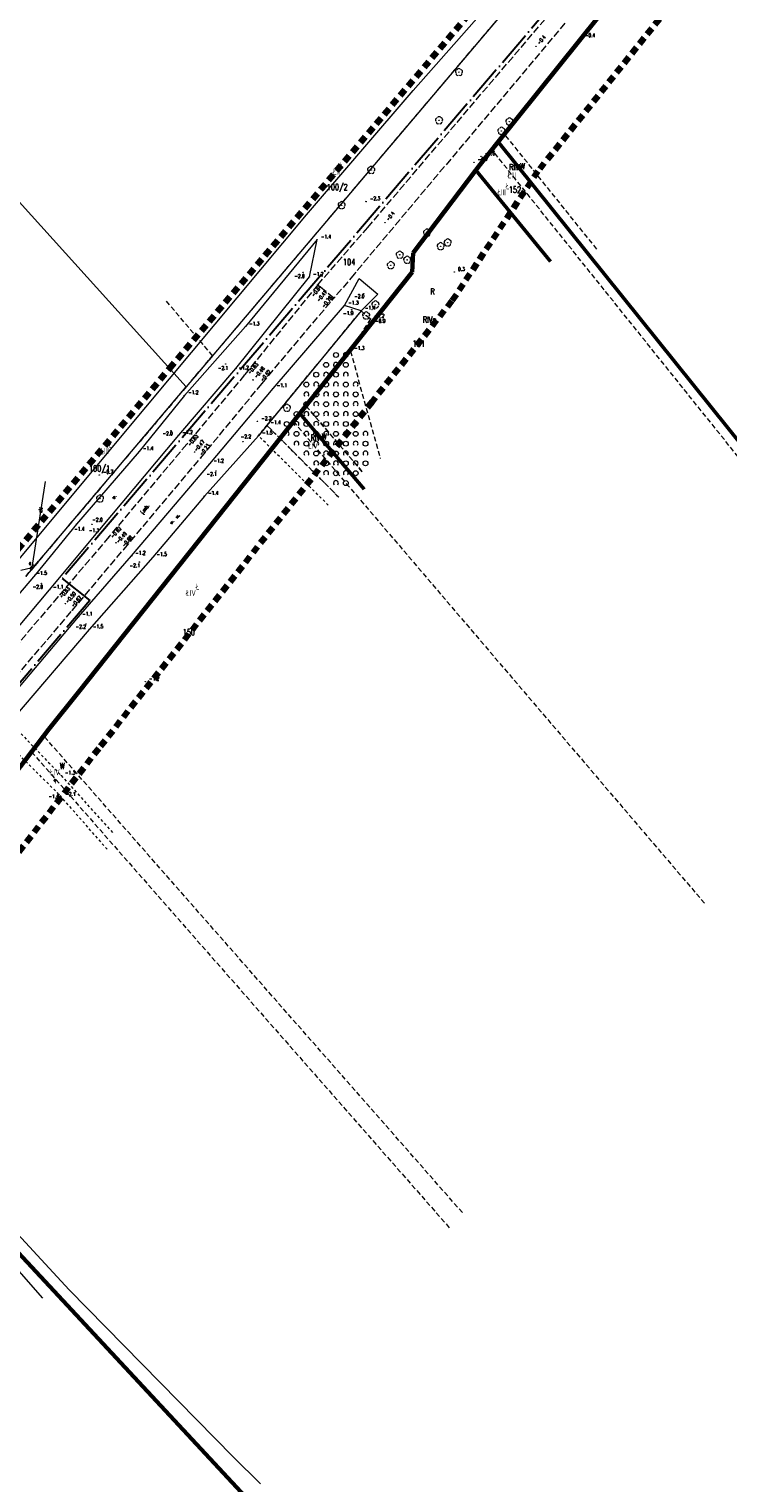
# Model space of a CAD drawing. Header units: metres. Extents: x 7389918 to 7395901, y 5992959 to 5996029.
# Tile 8 of 66: x 7390677 to 7390819, y 5993249 to 5993544. Entities that reach past the tile are written whole.
import ezdxf
from ezdxf.enums import TextEntityAlignment as Align

# ---------------------------------------------------------------- set-up
doc = ezdxf.new("R2010")
doc.units = ezdxf.units.M
doc.header["$MEASUREMENT"] = 0
for name, pattern in [('1', [0]), ('2', [1.5, 1, -0.5]), ('2_OTKJ', [2, 1.5, -0.5]), ('2_OTKR', [0]), ('2_OTWM', [1, 0.5, -0.5]), ('2_OTZK', [1.5, 1, -0.5]), ('4', [2.5, 1.5, -1]), ('4_SUEP_A', [0]), ('4_SUTP_A', [0]), ('4_SUWP', [0]), ('ACAD_ISO04W100', [30, 24, -3, 0, -3])]:
    doc.linetypes.add(name, pattern=pattern)
doc.layers.get('0').update_dxf_attribs({"color": 250, "linetype": 'CONTINUOUS', "lineweight": 100})
for name, color, linetype, lineweight in [('# Orlen Projekt - granice nieustalone do ustalenia', 6, 'CONTINUOUS', 100), ('# projektowana LNSN', 10, 'CONTINUOUS', 30), ('Dzialki', 7, '1', 18), ('GRANICE_ZLE_L_0', 2, '1', 50), ('Numery_dzialek', 7, 'CONTINUOUS', 13), ('OTK_E_T_0', 7, 'CONTINUOUS', 0), ('OTK_E_T_4', 7, 'CONTINUOUS', 0), ('OTK_L_0', 7, '2_OTKJ', 18), ('OTK_L_5', 7, 'CONTINUOUS', 18), ('OTR_T_0', 7, 'CONTINUOUS', 18), ('OTR_T_1', 7, 'CONTINUOUS', 18), ('OTW_E_T_2', 7, 'CONTINUOUS', 0), ('OTW_L_3', 7, 'CONTINUOUS', 18), ('OTZ_L_1', 7, '2_OTZK', 18), ('SUE_E_T_1', 1, 'CONTINUOUS', 0), ('SUE_T_4', 1, 'CONTINUOUS', 18), ('SUEP_E_T_0', 1, 'CONTINUOUS', 0), ('SUEP_L_0', 1, '4_SUEP_A', 18), ('SUWP_L_0', 5, '4_SUWP', 18)]:
    doc.layers.add(name, color=color, linetype=linetype, lineweight=lineweight)
for name, color, linetype, lineweight, true_color in [('Kontury', 7, '2', 18, 0x008000), ('Numery_konturow', 7, 'CONTINUOUS', 13, 0x008000), ('Numery_uzytkow', 7, 'CONTINUOUS', 13, 0x008000), ('OTZ_T_0', 7, 'CONTINUOUS', 18, 0x008000), ('SUTP_L_0', 7, '4_SUTP_A', 18, 0xff9100), ('Uzytki', 7, '2', 18, 0x008000), ('ZAKRES_L_0', 7, '4', 100, 0x008080)]:
    doc.layers.add(name, color=color, linetype=linetype, lineweight=lineweight, true_color=true_color)
doc.styles.get("Standard").update_dxf_attribs({"font": 'Simplex.SHX', "width": 0.75})

# ---------------------------------------------------------------- blocks, each defined once
blk = doc.blocks.new('2_OTRN')
at = {"linetype": 'Continuous'}
blk.add_circle((0, 0), 0.045, dxfattribs=at)
blk = doc.blocks.new('2_OTRS')
at = {"linetype": 'Continuous'}
blk.add_circle((0, 0), 0.045, dxfattribs=at)
blk = doc.blocks.new('2_OTZK')
at = {"linetype": 'Continuous'}
for centre in [(-1, 1), (1, -1)]:
    blk.add_circle(centre, 0.5, dxfattribs=at)
for centre, start, end in [((1, 1), 318.5904, 221.4096), ((-1, -1), 318.7031, 221.2969)]:
    blk.add_arc(centre, 0.5, start, end, dxfattribs=at)
blk = doc.blocks.new('2_OTZL')
at = {"linetype": 'Continuous'}
blk.add_circle((0, 0), 0.045, dxfattribs=at)
for centre, start, end in [((-0.36, 0.12), 102.1445, 221.86), ((0, 0.38), 30.1401, 149.8599), ((0.36, 0.12), 318.14, 77.8555), ((-0.22, -0.3), 174.1482, 293.8542), ((0.22, -0.3), 246.1458, 5.8518)]:
    blk.add_arc(centre, 0.375, start, end, dxfattribs=at)
blk = doc.blocks.new('4_SUES')
at = {"linetype": 'Continuous'}
for p, q in [((0.5, 0.25), (-0.5, 0.25)), ((-0.5, 0.25), (-0.5, -0.25)), ((0.5, -0.25), (0.5, 0.25)), ((-0.5, -0.25), (0.5, -0.25))]:
    blk.add_line(p, q, dxfattribs=at)

msp = doc.modelspace()

# ---------------------------------------------------------------- linework, layer by layer
at = {"layer": '# Orlen Projekt - granice nieustalone do ustalenia', "linetype": '1', "lineweight": 60}
for p, q in [((7390772.43, 5993521.3), (7390812.1, 5993570.78)), ((7390768.74, 5993516.72), (7390772.43, 5993521.3)), ((7390755.17, 5993498.79), (7390767.87, 5993515.56)), ((7390767.87, 5993515.56), (7390768.74, 5993516.72)), ((7390754.95, 5993494.9), (7390755.17, 5993498.79)), ((7390732.16, 5993466.16), (7390754.95, 5993494.9)), ((7390687.3, 5993409.6), (7390732.16, 5993466.16)), ((7390681.25, 5993402.12), (7390687.3, 5993409.6)), ((7390633.97, 5993340.02), (7390681.25, 5993402.12)), ((7390633.97, 5993340.02), (7390734.79, 5993231.67))]:
    msp.add_line(p, q, dxfattribs=at)
at = {"layer": '# projektowana LNSN', "linetype": 'ACAD_ISO04W100', "ltscale": 0.3}
msp.add_lwpolyline([(7390943.34, 5993736.67), (7390683.96, 5993432.72), (7390683.96, 5993432.72), (7390683.96, 5993432.72), (7390683.96, 5993432.72), (7390683.96, 5993432.72), (7390683.96, 5993432.72), (7390683.96, 5993432.72), (7390683.96, 5993432.72), (7390683.96, 5993432.72), (7390683.96, 5993432.72), (7390683.96, 5993432.72), (7390683.96, 5993432.72), (7390683.96, 5993432.72), (7390689.57, 5993428.26), (7390689.57, 5993428.26), (7390621.95, 5993348.71)], dxfattribs=at)
msp.add_lwpolyline([(7390943.34, 5993736.67), (7390683.96, 5993432.72), (7390683.96, 5993432.72), (7390683.96, 5993432.72), (7390683.96, 5993432.72), (7390683.96, 5993432.72), (7390683.96, 5993432.72), (7390683.96, 5993432.72), (7390683.96, 5993432.72), (7390683.96, 5993432.72), (7390683.96, 5993432.72), (7390683.96, 5993432.72), (7390683.96, 5993432.72), (7390683.96, 5993432.72), (7390689.57, 5993428.26), (7390689.57, 5993428.26), (7390621.95, 5993348.71)], dxfattribs=at)
at = {"layer": 'Dzialki'}
for p, q in [((7390772.43, 5993521.3), (7390812.1, 5993570.78)), ((7390772.41, 5993546.38), (7390709.14, 5993471.6)), ((7390768.74, 5993516.72), (7390772.43, 5993521.3)), ((7390772.43, 5993521.3), (7390854.86, 5993418.52)), ((7390709.14, 5993471.6), (7390668.55, 5993516.51)), ((7390755.17, 5993498.79), (7390767.87, 5993515.56)), ((7390767.87, 5993515.56), (7390768.74, 5993516.72)), ((7390754.95, 5993494.9), (7390755.17, 5993498.79)), ((7390732.16, 5993466.16), (7390754.95, 5993494.9)), ((7390676.58, 5993433.13), (7390709.14, 5993471.6)), ((7390687.3, 5993409.6), (7390732.16, 5993466.16)), ((7390732.16, 5993466.16), (7390745.22, 5993450.84)), ((7390681.25, 5993402.12), (7390687.3, 5993409.6)), ((7390633.97, 5993340.02), (7390681.25, 5993402.12)), ((7390633.97, 5993340.02), (7390734.79, 5993231.67))]:
    msp.add_line(p, q, dxfattribs=at)
at = {"layer": 'GRANICE_ZLE_L_0'}
for p, q in [((7390772.43, 5993521.3), (7390854.86, 5993418.52)), ((7390767.87, 5993515.56), (7390783.07, 5993497.02)), ((7390783.07, 5993497.02), (7390767.87, 5993515.56)), ((7390767.87, 5993515.56), (7390781.51, 5993498.92)), ((7390732.16, 5993466.16), (7390745.22, 5993450.84))]:
    msp.add_line(p, q, dxfattribs=at)
at = {"layer": 'Kontury'}
for p, q in [((7390773.71, 5993522.89), (7390812.1, 5993570.78)), ((7390772.41, 5993546.38), (7390714.48, 5993477.92)), ((7390772.43, 5993521.3), (7390773.71, 5993522.89)), ((7390792.43, 5993499.55), (7390773.71, 5993522.89)), ((7390771.15, 5993519.71), (7390772.43, 5993521.3)), ((7390772.43, 5993521.3), (7390791.07, 5993498.06)), ((7390768.74, 5993516.72), (7390771.15, 5993519.71)), ((7390823, 5993455.03), (7390771.15, 5993519.71)), ((7390755.17, 5993498.79), (7390767.87, 5993515.56)), ((7390767.87, 5993515.56), (7390768.74, 5993516.72)), ((7390767.87, 5993515.56), (7390781.51, 5993498.92)), ((7390754.95, 5993494.9), (7390755.17, 5993498.79)), ((7390733.42, 5993467.75), (7390754.95, 5993494.9)), ((7390714.48, 5993477.92), (7390704.83, 5993489.31)), ((7390714.48, 5993477.92), (7390709.14, 5993471.6)), ((7390709.14, 5993471.6), (7390676.58, 5993433.13)), ((7390732.16, 5993466.16), (7390733.42, 5993467.75)), ((7390733.42, 5993467.75), (7390744.86, 5993454.35)), ((7390687.3, 5993409.6), (7390730.89, 5993464.55)), ((7390730.89, 5993464.55), (7390732.16, 5993466.16)), ((7390730.89, 5993464.55), (7390814.51, 5993366.51)), ((7390745.22, 5993450.84), (7390732.16, 5993466.16)), ((7390681.25, 5993402.12), (7390687.3, 5993409.6)), ((7390680.22, 5993400.76), (7390681.25, 5993402.12)), ((7390677.74, 5993397.52), (7390680.22, 5993400.76)), ((7390765.16, 5993304), (7390680.22, 5993400.76)), ((7390633.97, 5993340.02), (7390677.74, 5993397.52)), ((7390677.74, 5993397.52), (7390762.63, 5993300.81)), ((7390718.33, 5993249.35), (7390633.97, 5993340.02))]:
    msp.add_line(p, q, dxfattribs=at)
at = {"layer": 'OTK_L_0', "linetype": '2_OTKJ'}
for p, q in [((7390769.26, 5993531.37), (7390815.81, 5993585.78)), ((7390785.94, 5993545.4), (7390743.2, 5993494.46)), ((7390745.95, 5993503.93), (7390769.26, 5993531.37)), ((7390735.81, 5993492.31), (7390745.95, 5993503.93)), ((7390743.2, 5993494.46), (7390739.1, 5993489.61)), ((7390735.81, 5993492.31), (7390720.94, 5993474)), ((7390739.1, 5993489.61), (7390735.81, 5993492.31)), ((7390724.53, 5993472.3), (7390739.1, 5993489.61)), ((7390720.94, 5993474), (7390709.23, 5993459.93)), ((7390712.09, 5993457.18), (7390724.53, 5993472.3)), ((7390709.23, 5993459.93), (7390693.44, 5993441.15)), ((7390696.53, 5993438.68), (7390712.09, 5993457.18)), ((7390693.44, 5993441.15), (7390683.11, 5993428.97)), ((7390686.04, 5993426.24), (7390696.53, 5993438.68)), ((7390683.11, 5993428.97), (7390670.42, 5993414.07)), ((7390673.15, 5993411.15), (7390686.04, 5993426.24))]:
    msp.add_line(p, q, dxfattribs=at)
at = {"layer": 'OTK_L_5', "linetype": '2_OTKR'}
for p, q in [((7390735.69, 5993501.47), (7390721.14, 5993483.81)), ((7390734.12, 5993493.89), (7390735.69, 5993501.47)), ((7390719.23, 5993475.32), (7390734.12, 5993493.89)), ((7390741.26, 5993488.08), (7390744.19, 5993493.61)), ((7390744.19, 5993493.61), (7390747.99, 5993490.37)), ((7390747.99, 5993490.37), (7390744.65, 5993487.02)), ((7390726.74, 5993471.28), (7390741.26, 5993488.08)), ((7390744.65, 5993487.02), (7390741.26, 5993488.08)), ((7390744.65, 5993487.02), (7390725.5, 5993463.77)), ((7390721.14, 5993483.81), (7390708.77, 5993469.86)), ((7390707.6, 5993461.79), (7390719.23, 5993475.32)), ((7390708.77, 5993469.86), (7390699.61, 5993458.5)), ((7390713.91, 5993455.99), (7390726.74, 5993471.28)), ((7390691.59, 5993442.64), (7390707.6, 5993461.79)), ((7390723.78, 5993461.68), (7390712.81, 5993449.43)), ((7390725.5, 5993463.77), (7390723.78, 5993461.68)), ((7390699.61, 5993458.5), (7390686.88, 5993443.75)), ((7390698.05, 5993437.28), (7390713.91, 5993455.99)), ((7390712.81, 5993449.43), (7390702.36, 5993437.01)), ((7390686.88, 5993443.75), (7390678.54, 5993433.48)), ((7390681.37, 5993430.39), (7390691.59, 5993442.64)), ((7390687.27, 5993424.91), (7390698.05, 5993437.28)), ((7390702.36, 5993437.01), (7390689.44, 5993422.35)), ((7390678.54, 5993433.48), (7390653.24, 5993403.83)), ((7390669.75, 5993416.59), (7390681.37, 5993430.39)), ((7390674.57, 5993409.84), (7390687.27, 5993424.91)), ((7390689.44, 5993422.35), (7390674.09, 5993404.34))]:
    msp.add_line(p, q, dxfattribs=at)
at = {"layer": 'OTW_L_3', "linetype": '2_OTWM'}
for p, q in [((7390723.78, 5993461.68), (7390725.5, 5993463.77)), ((7390737.96, 5993447.59), (7390723.78, 5993461.68)), ((7390725.5, 5993463.77), (7390740.09, 5993449.2)), ((7390674.23, 5993402.64), (7390683.78, 5993392.69)), ((7390683.32, 5993388.89), (7390671.04, 5993401.04)), ((7390683.78, 5993392.69), (7390694.32, 5993380.98)), ((7390693.1, 5993377.75), (7390683.32, 5993388.89))]:
    msp.add_line(p, q, dxfattribs=at)
at = {"layer": 'OTZ_L_1', "linetype": '2_OTZK'}
for p, q in [((7390725.5, 5993463.77), (7390744.65, 5993487.02)), ((7390746.5, 5993485.39), (7390742.44, 5993478.85)), ((7390744.65, 5993487.02), (7390746.5, 5993485.39)), ((7390742.44, 5993478.85), (7390748.51, 5993457.06)), ((7390740.09, 5993449.2), (7390725.5, 5993463.77))]:
    msp.add_line(p, q, dxfattribs=at)
at = {"layer": 'SUEP_L_0', "linetype": '4_SUEP_A'}
for p, q in [((7390677.9, 5993434.94), (7390680.56, 5993452.36)), ((7390675.59, 5993434.42), (7390677.9, 5993434.94))]:
    msp.add_line(p, q, dxfattribs=at)
at = {"layer": 'SUTP_L_0', "linetype": '4_SUTP_A'}
for p, q in [((7390755.2, 5993531.77), (7390770.65, 5993549.27)), ((7390733.56, 5993506.48), (7390755.2, 5993531.77)), ((7390700.97, 5993467.45), (7390733.56, 5993506.48)), ((7390677.53, 5993439.37), (7390700.97, 5993467.45)), ((7390654.02, 5993411.31), (7390677.53, 5993439.37)), ((7390634.96, 5993337.67), (7390679.99, 5993286.65))]:
    msp.add_line(p, q, dxfattribs=at)
at = {"layer": 'SUWP_L_0', "linetype": '4_SUWP'}
for p, q in [((7390637.5, 5993340.12), (7390685.35, 5993288.33)), ((7390685.35, 5993288.33), (7390718.69, 5993254.42)), ((7390718.69, 5993254.42), (7390724.19, 5993248.94))]:
    msp.add_line(p, q, dxfattribs=at)
at = {"layer": 'Uzytki'}
for p, q in [((7390773.71, 5993522.89), (7390812.1, 5993570.78)), ((7390772.41, 5993546.38), (7390714.48, 5993477.92)), ((7390772.43, 5993521.3), (7390773.71, 5993522.89)), ((7390792.43, 5993499.55), (7390773.71, 5993522.89)), ((7390771.15, 5993519.71), (7390772.43, 5993521.3)), ((7390768.74, 5993516.72), (7390771.15, 5993519.71)), ((7390823, 5993455.03), (7390771.15, 5993519.71)), ((7390755.17, 5993498.79), (7390767.87, 5993515.56)), ((7390767.87, 5993515.56), (7390768.74, 5993516.72)), ((7390754.95, 5993494.9), (7390755.17, 5993498.79)), ((7390733.42, 5993467.75), (7390754.95, 5993494.9)), ((7390714.48, 5993477.92), (7390704.83, 5993489.31)), ((7390709.14, 5993471.6), (7390714.48, 5993477.92)), ((7390676.58, 5993433.13), (7390709.14, 5993471.6)), ((7390732.16, 5993466.16), (7390733.42, 5993467.75)), ((7390744.86, 5993454.35), (7390733.42, 5993467.75)), ((7390687.3, 5993409.6), (7390730.89, 5993464.55)), ((7390730.89, 5993464.55), (7390732.16, 5993466.16)), ((7390730.89, 5993464.55), (7390814.51, 5993366.51)), ((7390681.25, 5993402.12), (7390687.3, 5993409.6)), ((7390680.22, 5993400.76), (7390681.25, 5993402.12)), ((7390677.74, 5993397.52), (7390680.22, 5993400.76)), ((7390765.16, 5993304), (7390680.22, 5993400.76)), ((7390633.97, 5993340.02), (7390677.74, 5993397.52)), ((7390677.74, 5993397.52), (7390762.63, 5993300.81)), ((7390718.33, 5993249.35), (7390633.97, 5993340.02))]:
    msp.add_line(p, q, dxfattribs=at)
at = {"layer": 'ZAKRES_L_0', "linetype": '4'}
for p, q in [((7390817.64, 5993561.94), (7390780.5, 5993515.38)), ((7390705.75, 5993475.33), (7390769.2, 5993550.43)), ((7390780.5, 5993515.38), (7390763.05, 5993489.02)), ((7390763.05, 5993489.02), (7390746.83, 5993468.57)), ((7390673.35, 5993436.66), (7390705.75, 5993475.33)), ((7390746.83, 5993468.57), (7390691.38, 5993398.22)), ((7390691.38, 5993398.22), (7390640.91, 5993332.72))]:
    msp.add_line(p, q, dxfattribs=at)

# ---------------------------------------------------------------- block references
at = {"layer": 'OTR_T_0'}
for p in [(7390735.81, 5993492.31), (7390737.41, 5993491.03), (7390739.1, 5993489.61), (7390720.94, 5993474), (7390722.71, 5993473.01), (7390724.53, 5993472.3), (7390709.23, 5993459.93), (7390710.82, 5993458.38), (7390712.09, 5993457.18), (7390693.44, 5993441.15), (7390694.88, 5993439.94), (7390696.53, 5993438.68), (7390683.11, 5993428.97), (7390684.63, 5993427.6), (7390686.04, 5993426.24)]:
    msp.add_blockref('2_OTRS', p, dxfattribs=at)
at = {"layer": 'OTR_T_1'}
for p in [(7390780.1, 5993540.71), (7390789.27, 5993542.31), (7390767.52, 5993517.16), (7390768.96, 5993518.36), (7390745.63, 5993509.2), (7390749.46, 5993504.93), (7390735.69, 5993501.47), (7390732.85, 5993494.84), (7390734.12, 5993493.89), (7390763.53, 5993494.88), (7390745.16, 5993490.5), (7390741.26, 5993488.08), (7390742.72, 5993487.23), (7390744.65, 5993487.02), (7390746.5, 5993485.39), (7390721.14, 5993483.81), (7390746.7, 5993484.34), (7390742.44, 5993478.85), (7390717.13, 5993476.22), (7390719.23, 5993475.32), (7390708.77, 5993469.86), (7390726.74, 5993471.28), (7390723.59, 5993464.59), (7390725.5, 5993463.77), (7390706.05, 5993462.67), (7390707.6, 5993461.79), (7390723.78, 5993461.68), (7390699.61, 5993458.5), (7390720.62, 5993460.46), (7390713.91, 5993455.99), (7390691.48, 5993453.72), (7390715.15, 5993454.53), (7390712.81, 5993449.43), (7390686.88, 5993443.75), (7390689.99, 5993443.69), (7390691.59, 5993442.64), (7390698.05, 5993437.28), (7390699.65, 5993436.02), (7390702.36, 5993437.01), (7390678.54, 5993433.48), (7390679.73, 5993431.72), (7390681.37, 5993430.39), (7390687.27, 5993424.91), (7390688.8, 5993423.46), (7390689.44, 5993422.35), (7390700.83, 5993411.75), (7390683.78, 5993392.69), (7390683.32, 5993388.89), (7390684.4, 5993389.73)]:
    msp.add_blockref('2_OTRN', p, dxfattribs=at)
at = {"layer": 'OTZ_L_1'}
for p in [(7390740.51, 5993477.06), (7390738.51, 5993475.06), (7390736.51, 5993473.06), (7390740.51, 5993473.06), (7390734.51, 5993471.06), (7390736.51, 5993469.06), (7390738.51, 5993471.06), (7390740.51, 5993469.06), (7390742.51, 5993471.06), (7390734.51, 5993467.06), (7390738.51, 5993467.06), (7390742.51, 5993467.06), (7390730.51, 5993463.06), (7390732.51, 5993465.06), (7390734.51, 5993463.06), (7390736.51, 5993465.06), (7390738.51, 5993463.06), (7390740.51, 5993465.06), (7390742.51, 5993463.06), (7390732.51, 5993461.06), (7390736.51, 5993461.06), (7390740.51, 5993461.06), (7390744.51, 5993461.06), (7390734.51, 5993459.06), (7390736.51, 5993457.06), (7390738.51, 5993459.06), (7390740.51, 5993457.06), (7390742.51, 5993459.06), (7390744.51, 5993457.06), (7390738.51, 5993455.06), (7390742.51, 5993455.06), (7390740.51, 5993453.06)]:
    msp.add_blockref('2_OTZK', p, dxfattribs=at)
at = {"layer": 'OTZ_T_0'}
for p in [(7390764.46, 5993535.46), (7390760.44, 5993525.67), (7390774.7, 5993525.42), (7390773.08, 5993523.52), (7390746.66, 5993515.59), (7390740.66, 5993508.44), (7390757.99, 5993502.87), (7390760.76, 5993500.12), (7390762.19, 5993500.87), (7390750.64, 5993496.26), (7390752.46, 5993498.39), (7390753.96, 5993497.37), (7390747.52, 5993488.28), (7390745.64, 5993486.07), (7390729.55, 5993467.33), (7390691.65, 5993448.91)]:
    msp.add_blockref('2_OTZL', p, dxfattribs=at)
at = {"layer": 'SUE_T_4', "rotation": 50.55032931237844}
msp.add_blockref('4_SUES', (7390677.9, 5993434.94), dxfattribs=at)

# ---------------------------------------------------------------- texts
at = {"layer": 'Numery_dzialek', "width": 0.7}
for s, p in [('100/2', (7390737.64, 5993512.76)), ('152', (7390774.58, 5993512.23)), ('100/1', (7390689.4, 5993455.65)), ('150', (7390708.4, 5993422.44))]:
    msp.add_text(s, height=1.25, dxfattribs=at).set_placement(p, align=Align.TOP_LEFT)
for s, p in [('104', (7390742.18, 5993496.94)), ('151', (7390756.32, 5993480.35))]:
    msp.add_text(s, height=1.25, dxfattribs=at).set_placement(p, align=Align.MIDDLE)
at = {"layer": 'Numery_konturow', "width": 0.7}
for s, p in [('RIIIb', (7390777.31, 5993516.81)), ('ŁII', (7390740.31, 5993515.9)), ('ŁIII', (7390776.09, 5993515.14)), ('ŁIII', (7390773.98, 5993511.7)), ('RIVa', (7390737.1, 5993461.9)), ('ŁIII', (7390693.44, 5993459.18)), ('ŁIV', (7390735.84, 5993460.3)), ('ŁIV', (7390711.09, 5993430.37)), ('ŁIV', (7390683.48, 5993394.02))]:
    msp.add_text(s, height=1.25, dxfattribs=at).set_placement(p, align=Align.TOP_RIGHT)
msp.add_text('RIVa', height=1.25, dxfattribs=at).set_placement((7390758.5, 5993485.22), align=Align.MIDDLE)
at = {"layer": 'Numery_uzytkow', "width": 0.7}
for s, p in [('Ł', (7390740.31, 5993515.9)), ('W', (7390776.84, 5993515.77)), ('Ł', (7390773.98, 5993511.7)), ('W', (7390736.62, 5993460.9)), ('Ł', (7390693.44, 5993459.18)), ('Ł', (7390711.09, 5993430.37)), ('W', (7390683.48, 5993394.02))]:
    msp.add_text(s, height=1.25, dxfattribs=at).set_placement(p)
msp.add_text('R', height=1.25, dxfattribs=at).set_placement((7390759.09, 5993490.95), align=Align.MIDDLE)
at = {"layer": 'OTK_E_T_0', "lineweight": 9, "width": 0.7}
msp.add_text('j.mb.', height=0.75, rotation=51.6226, dxfattribs=at).set_placement((7390700.83, 5993446.74), align=Align.MIDDLE)
at = {"layer": 'OTK_E_T_4', "lineweight": 9, "width": 0.7}
for rotation, p in [(48.8532, (7390694.46, 5993449.3)), (51.4692, (7390706.17, 5993444.2)), (48.256, (7390707.33, 5993445.39))]:
    msp.add_text('w.', height=0.75, rotation=rotation, dxfattribs=at).set_placement(p, align=Align.MIDDLE)
at = {"layer": 'OTR_T_0', "lineweight": 9, "width": 0.7}
for s, rotation, p in [('-0.64', 51.5965, (7390735.05, 5993489.8)), ('-0.41', 51.5965, (7390736.13, 5993488.76)), ('-0.63', 51.1893, (7390722.14, 5993474.06)), ('-0.48', 51.1893, (7390723.46, 5993473.26)), ('-0.62', 51.1893, (7390724.7, 5993472.6)), ('-0.63', 50.1726, (7390709.96, 5993459.49)), ('-0.47', 50.1726, (7390711.24, 5993458.38)), ('-0.73', 50.1726, (7390712.36, 5993457.58)), ('-0.62', 49.1722, (7390694.3, 5993440.82)), ('-0.49', 49.1722, (7390695.43, 5993439.8)), ('-0.68', 49.1722, (7390696.58, 5993439)), ('-0.63', 49.9245, (7390683.92, 5993428.59)), ('-0.50', 49.9245, (7390685.13, 5993427.58)), ('-0.67', 49.9245, (7390686.28, 5993426.77))]:
    msp.add_text(s, height=0.75, rotation=rotation, dxfattribs=at).set_placement(p)
msp.add_text('-0.78', height=0.75, rotation=51.5965, dxfattribs=at).set_placement((7390738.8, 5993489.64), align=Align.RIGHT)
at = {"layer": 'OTR_T_1', "lineweight": 9, "width": 0.7}
for rotation, p in [(51.7546, (7390780.85, 5993540.96)), (51.9779, (7390750.21, 5993505.18))]:
    msp.add_text('-0.4', height=0.75, rotation=rotation, dxfattribs=at).set_placement(p)
for s, p in [('-0.4', (7390790.02, 5993542.56)), ('-0.7', (7390768.27, 5993517.41)), ('-1.6', (7390769.71, 5993518.61)), ('-2.3', (7390746.38, 5993509.45)), ('-1.4', (7390736.44, 5993501.72)), ('-2.0', (7390731.08, 5993493.71)), ('-1.2', (7390734.87, 5993494.14)), ('0.3', (7390764.28, 5993495.13)), ('-2.0', (7390743.2, 5993489.62)), ('-1.3', (7390742.01, 5993488.33)), ('-1.4', (7390745.4, 5993487.27)), ('-1.3', (7390721.89, 5993484.06)), ('-1.9', (7390740.96, 5993486.18)), ('-1.2', (7390747.25, 5993485.64)), ('-0.9', (7390747.45, 5993484.59)), ('-1.3', (7390743.19, 5993479.1)), ('-2.1', (7390715.55, 5993475.05)), ('-1.2', (7390719.73, 5993475.13)), ('-1.2', (7390709.52, 5993470.11)), ('-1.1', (7390727.49, 5993471.53)), ('-2.2', (7390724.34, 5993464.84)), ('-1.4', (7390726.25, 5993464.02)), ('-2.0', (7390704.32, 5993461.78)), ('-1.2', (7390708.35, 5993462.04)), ('-2.2', (7390720.2, 5993461.15)), ('-1.5', (7390724.53, 5993461.93)), ('-1.4', (7390700.36, 5993458.75)), ('-1.2', (7390714.66, 5993456.24)), ('-0.7', (7390692.23, 5993453.97)), ('-2.1', (7390713.24, 5993453.54)), ('-1.4', (7390713.56, 5993449.68)), ('-1.4', (7390686.41, 5993442.4)), ('-2.0', (7390690.08, 5993444.26)), ('-1.1', (7390689.4, 5993442.12)), ('-1.2', (7390698.8, 5993437.53)), ('-1.5', (7390703.11, 5993437.26)), ('-2.1', (7390697.66, 5993434.97)), ('-2.0', (7390677.99, 5993430.66)), ('-1.5', (7390678.78, 5993433.44)), ('-1.1', (7390682.12, 5993430.64)), ('-1.1', (7390688.02, 5993425.16)), ('-2.2', (7390686.7, 5993422.56)), ('-1.5', (7390690.19, 5993422.6)), ('-1.2', (7390701.58, 5993412)), ('-1.3', (7390684.53, 5993392.94)), ('-1.4', (7390681.22, 5993388.11)), ('-2.1', (7390684.59, 5993388.58))]:
    msp.add_text(s, height=0.75, dxfattribs=at).set_placement(p)
at = {"layer": 'OTW_E_T_2', "lineweight": 9, "width": 0.7}
msp.add_text('w.', height=0.75, rotation=311.0477, dxfattribs=at).set_placement((7390682.68, 5993391.68), align=Align.MIDDLE)
at = {"layer": 'SUE_E_T_1', "lineweight": 9, "width": 0.7}
msp.add_text('e', height=0.75, dxfattribs=at).set_placement((7390677.71, 5993435.45), align=Align.RIGHT)
at = {"layer": 'SUEP_E_T_0', "lineweight": 9, "width": 0.7}
msp.add_text('eN', height=0.75, rotation=81.3, dxfattribs=at).set_placement((7390679.59, 5993446.62), align=Align.MIDDLE)

doc.saveas('drawing.dxf')
